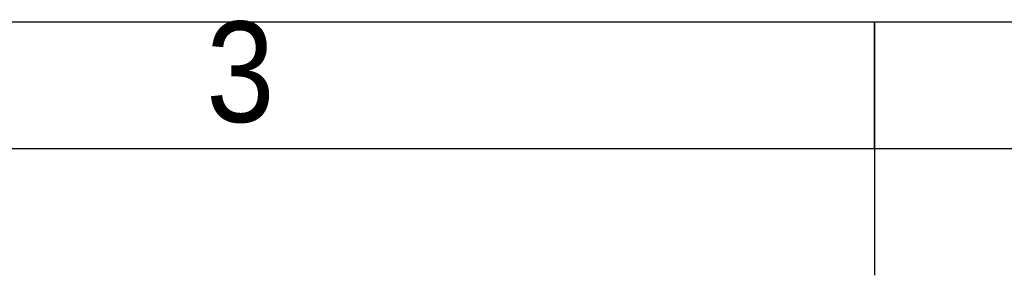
# Model space of a CAD drawing. Header units: millimetres. Extents: x 3 to 207, y 3 to 294.
# Tile 80 of 94: x 71 to 110, y 284 to 294. Entities that reach past the tile are written whole.
import ezdxf

# ---------------------------------------------------------------- set-up
doc = ezdxf.new("R2010")
doc.units = ezdxf.units.MM
doc.layers.add('注释', color=7, linetype='Continuous')
doc.layers.add('草图直线', color=1, linetype='Continuous')
doc.styles.add('SLDTEXTSTYLE2', font='Gothic.ttf', dxfattribs={"width": 0.913})

msp = doc.modelspace()

# ---------------------------------------------------------------- linework, layer by layer
at = {"layer": '草图直线'}
for p, q in [((3, 294), (207, 294)), ((105, 294.001), (105, 283.999)), ((105, 289), (105, 294)), ((8, 289), (202, 289))]:
    msp.add_line(p, q, dxfattribs=at)

# ---------------------------------------------------------------- texts
at = {"layer": '注释', "insert": (79.96, 294.0136), "char_height": 3.9687, "attachment_point": 2, "style": 'SLDTEXTSTYLE2'}
msp.add_mtext('3', dxfattribs=at)

doc.saveas('drawing.dxf')
